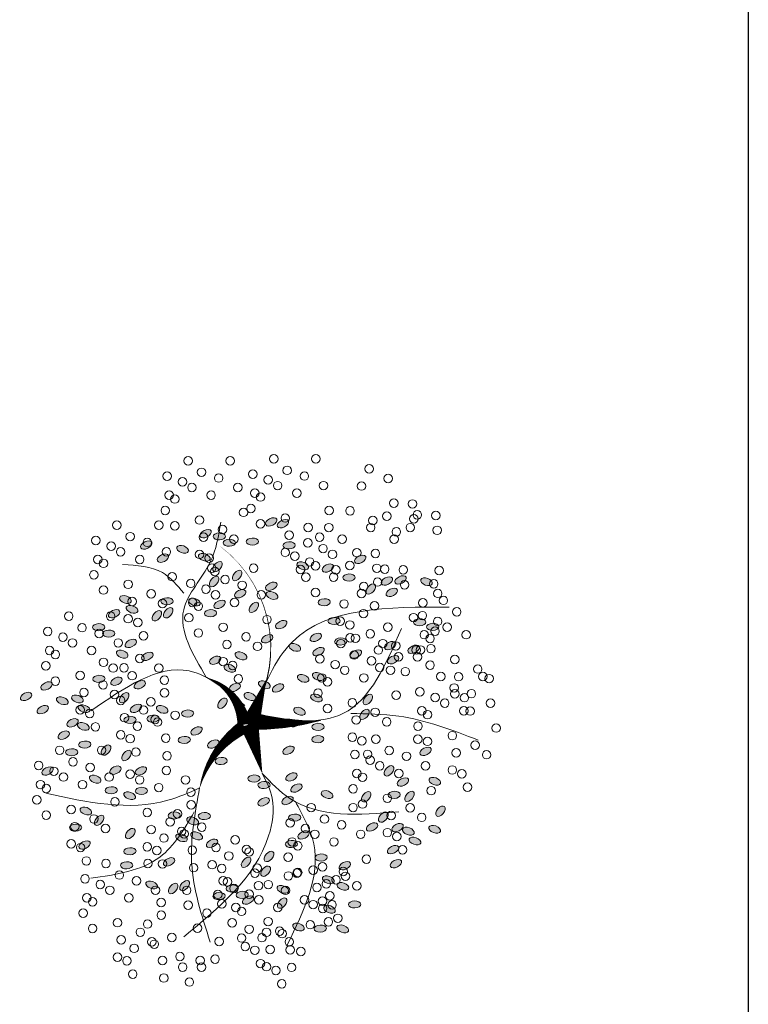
# Model space of a CAD drawing. Header units: millimetres. Extents: x 2197 to 2788, y 425 to 589.
# Tile 46 of 50: x 2724.41 to 2731.48, y 452.06 to 461.61. Entities that reach past the tile are written whole.
import ezdxf

# ---------------------------------------------------------------- set-up
doc = ezdxf.new("R2010")
doc.units = ezdxf.units.MM
doc.layers.add('01 - Vegetación', color=3, linetype='Continuous', lineweight=0)
doc.layers.add('Cotas', color=3, linetype='Continuous')

# ---------------------------------------------------------------- blocks, each defined once
blk = doc.blocks.new('17')
at = {"layer": '01 - Vegetación'}
for points in [[(4495.835, 1680.229, 1.325, 0.0221, 0.199177), (4489.966, 1684.482, 0.0221, 0.0221, 1.224983)], [(4496.025, 1680.229, 1.325, 0.0221, 0.286986), (4500.474, 1683.82, 0.0221, 0.0221, -1.494927)], [(4497.073, 1679.433, 0.133, 0.0221, 0.381476), (4512.91, 1682.466, 0.0221, 0.0221, -1.841687)], [(4496.025, 1679.756, 1.767, 0.0221, 0), (4491.386, 1678.528, 0.0221, 0.0221, 0)], [(4496.025, 1679.662, 1.767, 0.0221, 0), (4500.285, 1678.15, 0.0221, 0.0221, 0)], [(4496.403, 1679.851, 1.767, 0.0221, 0.074947), (4496.403, 1672.952, 0.0221, 0.0221, 0.762797)]]:
    blk.add_lwpolyline(points, format="xyseb", dxfattribs=at)
for points in [[(4490.005, 1684.474), (4488.83, 1687.506), (4489.5, 1699.091)], [(4487.733, 1684.978), (4483.441, 1688.254), (4481.422, 1694.807)], [(4497.831, 1680.189), (4501.112, 1685.482), (4497.326, 1694.807)], [(4508.502, 1685.983), (4510.453, 1688.002), (4511.21, 1691.783)], [(4491.386, 1678.528), (4489.019, 1677.583), (4485.461, 1677.921), (4475.868, 1685.986)], [(4500.474, 1683.82), (4506.919, 1685.986), (4511.463, 1683.466), (4515.249, 1682.458)], [(4490.005, 1684.474), (4482.936, 1685.23), (4475.363, 1683.466)], [(4497.073, 1679.433), (4503.889, 1675.653), (4507.171, 1660.783)], [(4491.386, 1678.528), (4488.995, 1675.905), (4487.733, 1665.572)], [(4496.568, 1678.425), (4497.073, 1670.864), (4505.152, 1665.32)], [(4488.743, 1675.401), (4484.704, 1673.637), (4475.111, 1676.157)], [(4497.073, 1670.108), (4496.821, 1665.572), (4494.549, 1658.011)]]:
    blk.add_spline(points, degree=3, dxfattribs=at)
blk = doc.blocks.new('16')
at = {"layer": '01 - Vegetación'}
h = blk.add_hatch(color=40, dxfattribs=at)
h.set_gradient(color1=(255, 191, 0), color2=(223, 255, 127), rotation=180, centered=1, tint=1, name='INVSPHERICAL')
edge = h.paths.add_edge_path()
edge.add_ellipse((4538.847, 1678.642), major_axis=(-0.0033, 0.0777), ratio=0.578492, start_angle=0, end_angle=360, ccw=False)
edge = h.paths.add_edge_path()
edge.add_ellipse((4538.961, 1678.487), major_axis=(-0.0349, 0.0695), ratio=0.578492, start_angle=0, end_angle=360, ccw=False)
edge = h.paths.add_edge_path()
edge.add_ellipse((4538.69, 1678.926), major_axis=(-0.0594, 0.0503), ratio=0.578492, start_angle=0, end_angle=360, ccw=False)
edge = h.paths.add_edge_path()
edge.add_ellipse((4538.676, 1678.266), major_axis=(-0.0033, 0.0777), ratio=0.578492, start_angle=0, end_angle=360, ccw=False)
edge = h.paths.add_edge_path()
edge.add_ellipse((4541.23, 1679.281), major_axis=(0.0274, 0.0728), ratio=0.578492, start_angle=0, end_angle=360, ccw=False)
edge = h.paths.add_edge_path()
edge.add_ellipse((4540.829, 1679.36), major_axis=(-0.0349, 0.0695), ratio=0.578492, start_angle=0, end_angle=360, ccw=False)
edge = h.paths.add_edge_path()
edge.add_ellipse((4541.174, 1679.607), major_axis=(-0.0349, 0.0695), ratio=0.578492, start_angle=0, end_angle=360, ccw=False)
edge = h.paths.add_edge_path()
edge.add_ellipse((4541.072, 1679.421), major_axis=(0.0274, 0.0728), ratio=0.578492, start_angle=0, end_angle=360, ccw=False)
edge = h.paths.add_edge_path()
edge.add_ellipse((4540.113, 1679.632), major_axis=(-0.0349, 0.0695), ratio=0.578492, start_angle=0, end_angle=360, ccw=False)
edge = h.paths.add_edge_path()
edge.add_ellipse((4540.279, 1679.843), major_axis=(-0.0349, 0.0695), ratio=0.578492, start_angle=0, end_angle=360, ccw=False)
edge = h.paths.add_edge_path()
edge.add_ellipse((4540.165, 1679.999), major_axis=(-0.0033, 0.0777), ratio=0.578492, start_angle=0, end_angle=360, ccw=False)
edge = h.paths.add_edge_path()
edge.add_ellipse((4540.499, 1679.956), major_axis=(-0.0033, 0.0777), ratio=0.578492, start_angle=0, end_angle=360, ccw=False)
edge = h.paths.add_edge_path()
edge.add_ellipse((4540.629, 1679.513), major_axis=(-0.0594, 0.0503), ratio=0.578492, start_angle=0, end_angle=360, ccw=False)
edge = h.paths.add_edge_path()
edge.add_ellipse((4540.551, 1680.278), major_axis=(0.0274, 0.0728), ratio=0.578492, start_angle=0, end_angle=360, ccw=False)
edge = h.paths.add_edge_path()
edge.add_ellipse((4539.201, 1679.744), major_axis=(-0.0033, 0.0777), ratio=0.578492, start_angle=0, end_angle=360, ccw=False)
edge = h.paths.add_edge_path()
edge.add_ellipse((4539.14, 1679.893), major_axis=(0.0274, 0.0728), ratio=0.578492, start_angle=0, end_angle=360, ccw=False)
edge = h.paths.add_edge_path()
edge.add_ellipse((4539.208, 1680.126), major_axis=(-0.0033, 0.0777), ratio=0.578492, start_angle=0, end_angle=360, ccw=False)
edge = h.paths.add_edge_path()
edge.add_ellipse((4538.979, 1680.681), major_axis=(-0.0594, 0.0503), ratio=0.578492, start_angle=0, end_angle=360, ccw=False)
edge = h.paths.add_edge_path()
edge.add_ellipse((4538.577, 1680.728), major_axis=(-0.0033, 0.0777), ratio=0.578492, start_angle=0, end_angle=360, ccw=False)
edge = h.paths.add_edge_path()
edge.add_ellipse((4538.926, 1680.033), major_axis=(0.0274, 0.0728), ratio=0.578492, start_angle=0, end_angle=360, ccw=False)
edge = h.paths.add_edge_path()
edge.add_ellipse((4538.95, 1679.842), major_axis=(0.0274, 0.0728), ratio=0.578492, start_angle=0, end_angle=360, ccw=False)
edge = h.paths.add_edge_path()
edge.add_ellipse((4538.621, 1680.191), major_axis=(-0.0349, 0.0695), ratio=0.578492, start_angle=0, end_angle=360, ccw=False)
edge = h.paths.add_edge_path()
edge.add_ellipse((4538.328, 1680.411), major_axis=(0.0274, 0.0728), ratio=0.578492, start_angle=0, end_angle=360, ccw=False)
edge = h.paths.add_edge_path()
edge.add_ellipse((4538.283, 1680.138), major_axis=(-0.0594, 0.0503), ratio=0.578492, start_angle=0, end_angle=360, ccw=False)
edge = h.paths.add_edge_path()
edge.add_ellipse((4538.32, 1679.993), major_axis=(-0.0594, 0.0503), ratio=0.578492, start_angle=0, end_angle=360, ccw=False)
edge = h.paths.add_edge_path()
edge.add_ellipse((4538.755, 1680.687), major_axis=(-0.0033, 0.0777), ratio=0.578492, start_angle=0, end_angle=360, ccw=False)
edge = h.paths.add_edge_path()
edge.add_ellipse((4538.834, 1681.261), major_axis=(-0.0349, 0.0695), ratio=0.578492, start_angle=0, end_angle=360, ccw=False)
edge = h.paths.add_edge_path()
edge.add_ellipse((4539.054, 1681.374), major_axis=(-0.0033, 0.0777), ratio=0.578492, start_angle=0, end_angle=360, ccw=False)
edge = h.paths.add_edge_path()
edge.add_ellipse((4539.147, 1681.076), major_axis=(-0.0594, 0.0503), ratio=0.578492, start_angle=0, end_angle=360, ccw=False)
edge = h.paths.add_edge_path()
edge.add_ellipse((4539.52, 1680.541), major_axis=(-0.0033, 0.0777), ratio=0.578492, start_angle=0, end_angle=360, ccw=False)
edge = h.paths.add_edge_path()
edge.add_ellipse((4539.459, 1680.689), major_axis=(0.0274, 0.0728), ratio=0.578492, start_angle=0, end_angle=360, ccw=False)
edge = h.paths.add_edge_path()
edge.add_ellipse((4539.527, 1680.923), major_axis=(-0.0033, 0.0777), ratio=0.578492, start_angle=0, end_angle=360, ccw=False)
edge = h.paths.add_edge_path()
edge.add_ellipse((4539.265, 1681.244), major_axis=(0.0274, 0.0728), ratio=0.578492, start_angle=0, end_angle=360, ccw=False)
edge = h.paths.add_edge_path()
edge.add_ellipse((4539.188, 1677.478), major_axis=(-0.0594, 0.0503), ratio=0.578492, start_angle=0, end_angle=360, ccw=False)
edge = h.paths.add_edge_path()
edge.add_ellipse((4539.473, 1678.19), major_axis=(0.0274, 0.0728), ratio=0.578492, start_angle=0, end_angle=360, ccw=False)
edge = h.paths.add_edge_path()
edge.add_ellipse((4540.696, 1678.325), major_axis=(0.0274, 0.0728), ratio=0.578492, start_angle=0, end_angle=360, ccw=False)
edge = h.paths.add_edge_path()
edge.add_ellipse((4540.33, 1678.305), major_axis=(-0.0033, 0.0777), ratio=0.578492, start_angle=0, end_angle=360, ccw=False)
edge = h.paths.add_edge_path()
edge.add_ellipse((4540.174, 1678.307), major_axis=(-0.0033, 0.0777), ratio=0.578492, start_angle=0, end_angle=360, ccw=False)
edge = h.paths.add_edge_path()
edge.add_ellipse((4540.488, 1677.717), major_axis=(-0.0594, 0.0503), ratio=0.578492, start_angle=0, end_angle=360, ccw=False)
edge = h.paths.add_edge_path()
edge.add_ellipse((4540.676, 1677.675), major_axis=(-0.0594, 0.0503), ratio=0.578492, start_angle=0, end_angle=360, ccw=False)
edge = h.paths.add_edge_path()
edge.add_ellipse((4539.469, 1677.341), major_axis=(-0.0033, 0.0777), ratio=0.578492, start_angle=0, end_angle=360, ccw=False)
edge = h.paths.add_edge_path()
edge.add_ellipse((4539.773, 1677.406), major_axis=(-0.0594, 0.0503), ratio=0.578492, start_angle=0, end_angle=360, ccw=False)
edge = h.paths.add_edge_path()
edge.add_ellipse((4539.631, 1677.23), major_axis=(-0.0349, 0.0695), ratio=0.578492, start_angle=0, end_angle=360, ccw=False)
edge = h.paths.add_edge_path()
edge.add_ellipse((4539.445, 1677.695), major_axis=(-0.0594, 0.0503), ratio=0.578492, start_angle=0, end_angle=360, ccw=False)
edge = h.paths.add_edge_path()
edge.add_ellipse((4542.676, 1679.136), major_axis=(-0.0033, 0.0777), ratio=0.578492, start_angle=0, end_angle=360, ccw=False)
edge = h.paths.add_edge_path()
edge.add_ellipse((4542.661, 1679.428), major_axis=(-0.0033, 0.0777), ratio=0.578492, start_angle=0, end_angle=360, ccw=False)
edge = h.paths.add_edge_path()
edge.add_ellipse((4542.742, 1679.554), major_axis=(-0.0033, 0.0777), ratio=0.578492, start_angle=0, end_angle=360, ccw=False)
edge = h.paths.add_edge_path()
edge.add_ellipse((4542.776, 1679.728), major_axis=(-0.0349, 0.0695), ratio=0.578492, start_angle=0, end_angle=360, ccw=False)
edge = h.paths.add_edge_path()
edge.add_ellipse((4542.477, 1679.745), major_axis=(0.0274, 0.0728), ratio=0.578492, start_angle=0, end_angle=360, ccw=False)
edge = h.paths.add_edge_path()
edge.add_ellipse((4542.578, 1680.02), major_axis=(0.0274, 0.0728), ratio=0.578492, start_angle=0, end_angle=360, ccw=False)
edge = h.paths.add_edge_path()
edge.add_ellipse((4542.466, 1680.268), major_axis=(-0.0349, 0.0695), ratio=0.578492, start_angle=0, end_angle=360, ccw=False)
edge = h.paths.add_edge_path()
edge.add_ellipse((4542.632, 1680.479), major_axis=(-0.0349, 0.0695), ratio=0.578492, start_angle=0, end_angle=360, ccw=False)
edge = h.paths.add_edge_path()
edge.add_ellipse((4542.359, 1679.577), major_axis=(-0.0594, 0.0503), ratio=0.578492, start_angle=0, end_angle=360, ccw=False)
edge = h.paths.add_edge_path()
edge.add_ellipse((4542.171, 1679.619), major_axis=(-0.0594, 0.0503), ratio=0.578492, start_angle=0, end_angle=360, ccw=False)
edge = h.paths.add_edge_path()
edge.add_ellipse((4542.246, 1679.328), major_axis=(-0.0594, 0.0503), ratio=0.578492, start_angle=0, end_angle=360, ccw=False)
edge = h.paths.add_edge_path()
edge.add_ellipse((4542.369, 1678.498), major_axis=(0.0274, 0.0728), ratio=0.578492, start_angle=0, end_angle=360, ccw=False)
edge = h.paths.add_edge_path()
edge.add_ellipse((4542.902, 1678.749), major_axis=(-0.0349, 0.0695), ratio=0.578492, start_angle=0, end_angle=360, ccw=False)
edge = h.paths.add_edge_path()
edge.add_ellipse((4542.925, 1678.897), major_axis=(-0.0349, 0.0695), ratio=0.578492, start_angle=0, end_angle=360, ccw=False)
edge = h.paths.add_edge_path()
edge.add_ellipse((4542.628, 1678.671), major_axis=(-0.0033, 0.0777), ratio=0.578492, start_angle=0, end_angle=360, ccw=False)
edge = h.paths.add_edge_path()
edge.add_ellipse((4542.11, 1678.896), major_axis=(-0.0349, 0.0695), ratio=0.578492, start_angle=0, end_angle=360, ccw=False)
edge = h.paths.add_edge_path()
edge.add_ellipse((4542.34, 1678.18), major_axis=(-0.0349, 0.0695), ratio=0.578492, start_angle=0, end_angle=360, ccw=False)
edge = h.paths.add_edge_path()
edge.add_ellipse((4538.137, 1679.191), major_axis=(-0.0349, 0.0695), ratio=0.578492, start_angle=0, end_angle=360, ccw=False)
edge = h.paths.add_edge_path()
edge.add_ellipse((4538.099, 1678.758), major_axis=(-0.0594, 0.0503), ratio=0.578492, start_angle=0, end_angle=360, ccw=False)
edge = h.paths.add_edge_path()
edge.add_ellipse((4537.796, 1678.552), major_axis=(0.0274, 0.0728), ratio=0.578492, start_angle=0, end_angle=360, ccw=False)
edge = h.paths.add_edge_path()
edge.add_ellipse((4537.776, 1678.277), major_axis=(-0.0033, 0.0777), ratio=0.578492, start_angle=0, end_angle=360, ccw=False)
edge = h.paths.add_edge_path()
edge.add_ellipse((4539.181, 1678.6), major_axis=(-0.0033, 0.0777), ratio=0.578492, start_angle=0, end_angle=360, ccw=False)
edge = h.paths.add_edge_path()
edge.add_ellipse((4538.502, 1678.968), major_axis=(-0.0594, 0.0503), ratio=0.578492, start_angle=0, end_angle=360, ccw=False)
edge = h.paths.add_edge_path()
edge.add_ellipse((4538.615, 1679.216), major_axis=(-0.0594, 0.0503), ratio=0.578492, start_angle=0, end_angle=360, ccw=False)
edge = h.paths.add_edge_path()
edge.add_ellipse((4538.188, 1679.557), major_axis=(-0.0033, 0.0777), ratio=0.578492, start_angle=0, end_angle=360, ccw=False)
edge = h.paths.add_edge_path()
edge.add_ellipse((4538.203, 1679.265), major_axis=(-0.0033, 0.0777), ratio=0.578492, start_angle=0, end_angle=360, ccw=False)
edge = h.paths.add_edge_path()
edge.add_ellipse((4538.285, 1679.391), major_axis=(-0.0033, 0.0777), ratio=0.578492, start_angle=0, end_angle=360, ccw=False)
edge = h.paths.add_edge_path()
edge.add_ellipse((4538.856, 1679.647), major_axis=(-0.0349, 0.0695), ratio=0.578492, start_angle=0, end_angle=360, ccw=False)
edge = h.paths.add_edge_path()
edge.add_ellipse((4538.272, 1678.751), major_axis=(0.0274, 0.0728), ratio=0.578492, start_angle=0, end_angle=360, ccw=False)
edge = h.paths.add_edge_path()
edge.add_ellipse((4540.863, 1678.985), major_axis=(0.0274, 0.0728), ratio=0.578492, start_angle=0, end_angle=360, ccw=False)
edge = h.paths.add_edge_path()
edge.add_ellipse((4540.823, 1678.811), major_axis=(-0.0349, 0.0695), ratio=0.578492, start_angle=0, end_angle=360, ccw=False)
edge = h.paths.add_edge_path()
edge.add_ellipse((4541.446, 1678.949), major_axis=(-0.0349, 0.0695), ratio=0.578492, start_angle=0, end_angle=360, ccw=False)
edge = h.paths.add_edge_path()
edge.add_ellipse((4540.434, 1680.393), major_axis=(-0.0033, 0.0777), ratio=0.578492, start_angle=0, end_angle=360, ccw=False)
edge = h.paths.add_edge_path()
edge.add_ellipse((4540.419, 1680.685), major_axis=(-0.0033, 0.0777), ratio=0.578492, start_angle=0, end_angle=360, ccw=False)
edge = h.paths.add_edge_path()
edge.add_ellipse((4539.773, 1680.547), major_axis=(-0.0349, 0.0695), ratio=0.578492, start_angle=0, end_angle=360, ccw=False)
edge = h.paths.add_edge_path()
edge.add_ellipse((4539.782, 1680.87), major_axis=(-0.0349, 0.0695), ratio=0.578492, start_angle=0, end_angle=360, ccw=False)
edge = h.paths.add_edge_path()
edge.add_ellipse((4539.668, 1681.126), major_axis=(0.0274, 0.0728), ratio=0.578492, start_angle=0, end_angle=360, ccw=False)
edge = h.paths.add_edge_path()
edge.add_ellipse((4540.336, 1681.276), major_axis=(0.0274, 0.0728), ratio=0.578492, start_angle=0, end_angle=360, ccw=False)
edge = h.paths.add_edge_path()
edge.add_ellipse((4540.381, 1681.413), major_axis=(-0.0349, 0.0695), ratio=0.578492, start_angle=0, end_angle=360, ccw=False)
edge = h.paths.add_edge_path()
edge.add_ellipse((4540.225, 1681.525), major_axis=(-0.0349, 0.0695), ratio=0.578492, start_angle=0, end_angle=360, ccw=False)
edge = h.paths.add_edge_path()
edge.add_ellipse((4540.009, 1681.424), major_axis=(-0.0033, 0.0777), ratio=0.578492, start_angle=0, end_angle=360, ccw=False)
edge = h.paths.add_edge_path()
edge.add_ellipse((4540.106, 1681.258), major_axis=(-0.0033, 0.0777), ratio=0.578492, start_angle=0, end_angle=360, ccw=False)
edge = h.paths.add_edge_path()
edge.add_ellipse((4540.036, 1680.989), major_axis=(-0.0594, 0.0503), ratio=0.578492, start_angle=0, end_angle=360, ccw=False)
edge = h.paths.add_edge_path()
edge.add_ellipse((4539.967, 1680.73), major_axis=(-0.0594, 0.0503), ratio=0.578492, start_angle=0, end_angle=360, ccw=False)
edge = h.paths.add_edge_path()
edge.add_ellipse((4541.92, 1680.217), major_axis=(-0.0033, 0.0777), ratio=0.578492, start_angle=0, end_angle=360, ccw=False)
edge = h.paths.add_edge_path()
edge.add_ellipse((4541.222, 1680.466), major_axis=(-0.0349, 0.0695), ratio=0.578492, start_angle=0, end_angle=360, ccw=False)
edge = h.paths.add_edge_path()
edge.add_ellipse((4541.387, 1680.676), major_axis=(-0.0349, 0.0695), ratio=0.578492, start_angle=0, end_angle=360, ccw=False)
edge = h.paths.add_edge_path()
edge.add_ellipse((4541.251, 1680.784), major_axis=(0.0274, 0.0728), ratio=0.578492, start_angle=0, end_angle=360, ccw=False)
edge = h.paths.add_edge_path()
edge.add_ellipse((4541.818, 1680.659), major_axis=(0.0274, 0.0728), ratio=0.578492, start_angle=0, end_angle=360, ccw=False)
edge = h.paths.add_edge_path()
edge.add_ellipse((4541.942, 1680.743), major_axis=(0.0274, 0.0728), ratio=0.578492, start_angle=0, end_angle=360, ccw=False)
edge = h.paths.add_edge_path()
edge.add_ellipse((4541.762, 1680.886), major_axis=(-0.0349, 0.0695), ratio=0.578492, start_angle=0, end_angle=360, ccw=False)
edge = h.paths.add_edge_path()
edge.add_ellipse((4541.592, 1681.082), major_axis=(-0.0033, 0.0777), ratio=0.578492, start_angle=0, end_angle=360, ccw=False)
edge = h.paths.add_edge_path()
edge.add_ellipse((4541.511, 1680.956), major_axis=(-0.0033, 0.0777), ratio=0.578492, start_angle=0, end_angle=360, ccw=False)
edge = h.paths.add_edge_path()
edge.add_ellipse((4541.775, 1680.201), major_axis=(-0.0594, 0.0503), ratio=0.578492, start_angle=0, end_angle=360, ccw=False)
edge = h.paths.add_edge_path()
edge.add_ellipse((4541.737, 1680.346), major_axis=(-0.0594, 0.0503), ratio=0.578492, start_angle=0, end_angle=360, ccw=False)
edge = h.paths.add_edge_path()
edge.add_ellipse((4541.843, 1679.118), major_axis=(-0.0594, 0.0503), ratio=0.578492, start_angle=0, end_angle=360, ccw=False)
edge = h.paths.add_edge_path()
edge.add_ellipse((4541.881, 1679.551), major_axis=(-0.0349, 0.0695), ratio=0.578492, start_angle=0, end_angle=360, ccw=False)
edge = h.paths.add_edge_path()
edge.add_ellipse((4542.015, 1679.29), major_axis=(-0.0349, 0.0695), ratio=0.578492, start_angle=0, end_angle=360, ccw=False)
edge = h.paths.add_edge_path()
edge.add_ellipse((4541.91, 1679.869), major_axis=(0.0274, 0.0728), ratio=0.578492, start_angle=0, end_angle=360, ccw=False)
edge = h.paths.add_edge_path()
edge.add_ellipse((4541.769, 1679.666), major_axis=(-0.0033, 0.0777), ratio=0.578492, start_angle=0, end_angle=360, ccw=False)
edge = h.paths.add_edge_path()
edge.add_ellipse((4539.676, 1679.115), major_axis=(-0.0033, 0.0777), ratio=0.578492, start_angle=0, end_angle=360, ccw=False)
edge = h.paths.add_edge_path()
edge.add_ellipse((4539.594, 1678.989), major_axis=(-0.0033, 0.0777), ratio=0.578492, start_angle=0, end_angle=360, ccw=False)
edge = h.paths.add_edge_path()
edge.add_ellipse((4539.898, 1679.531), major_axis=(-0.0033, 0.0777), ratio=0.578492, start_angle=0, end_angle=360, ccw=False)
edge = h.paths.add_edge_path()
edge.add_ellipse((4539.697, 1678.641), major_axis=(-0.0349, 0.0695), ratio=0.578492, start_angle=0, end_angle=360, ccw=False)
edge = h.paths.add_edge_path()
edge.add_ellipse((4539.398, 1678.691), major_axis=(-0.0349, 0.0695), ratio=0.578492, start_angle=0, end_angle=360, ccw=False)
edge = h.paths.add_edge_path()
edge.add_ellipse((4539.555, 1678.579), major_axis=(-0.0349, 0.0695), ratio=0.578492, start_angle=0, end_angle=360, ccw=False)
edge = h.paths.add_edge_path()
edge.add_ellipse((4540.714, 1679.167), major_axis=(0.0274, 0.0728), ratio=0.578492, start_angle=0, end_angle=360, ccw=False)
edge = h.paths.add_edge_path()
edge.add_ellipse((4540.549, 1681.79), major_axis=(-0.0349, 0.0695), ratio=0.578492, start_angle=0, end_angle=360, ccw=False)
edge = h.paths.add_edge_path()
edge.add_ellipse((4540.715, 1682.001), major_axis=(-0.0349, 0.0695), ratio=0.578492, start_angle=0, end_angle=360, ccw=False)
edge = h.paths.add_edge_path()
edge.add_ellipse((4540.848, 1681.741), major_axis=(-0.0349, 0.0695), ratio=0.578492, start_angle=0, end_angle=360, ccw=False)
edge = h.paths.add_edge_path()
edge.add_ellipse((4540.661, 1681.542), major_axis=(0.0274, 0.0728), ratio=0.578492, start_angle=0, end_angle=360, ccw=False)
edge = h.paths.add_edge_path()
edge.add_ellipse((4540.684, 1681.351), major_axis=(0.0274, 0.0728), ratio=0.578492, start_angle=0, end_angle=360, ccw=False)
edge = h.paths.add_edge_path()
edge.add_ellipse((4540.56, 1681.267), major_axis=(0.0274, 0.0728), ratio=0.578492, start_angle=0, end_angle=360, ccw=False)
edge = h.paths.add_edge_path()
edge.add_ellipse((4540.528, 1678.539), major_axis=(0.0274, 0.0728), ratio=0.578492, start_angle=0, end_angle=360, ccw=False)
edge = h.paths.add_edge_path()
edge.add_ellipse((4540.38, 1678.647), major_axis=(0.0274, 0.0728), ratio=0.578492, start_angle=0, end_angle=360, ccw=False)
edge = h.paths.add_edge_path()
edge.add_ellipse((4540.034, 1678.678), major_axis=(-0.0349, 0.0695), ratio=0.578492, start_angle=0, end_angle=360, ccw=False)
edge = h.paths.add_edge_path()
edge.add_ellipse((4540.944, 1678.493), major_axis=(0.0274, 0.0728), ratio=0.578492, start_angle=0, end_angle=360, ccw=False)
edge = h.paths.add_edge_path()
edge.add_ellipse((4541.625, 1678.77), major_axis=(-0.0349, 0.0695), ratio=0.578492, start_angle=0, end_angle=360, ccw=False)
edge = h.paths.add_edge_path()
edge.add_ellipse((4541.994, 1678.887), major_axis=(0.0274, 0.0728), ratio=0.578492, start_angle=0, end_angle=360, ccw=False)
edge = h.paths.add_edge_path()
edge.add_ellipse((4541.336, 1678.598), major_axis=(0.0274, 0.0728), ratio=0.578492, start_angle=0, end_angle=360, ccw=False)
edge = h.paths.add_edge_path()
edge.add_ellipse((4539.381, 1678.993), major_axis=(-0.0349, 0.0695), ratio=0.578492, start_angle=0, end_angle=360, ccw=False)
edge = h.paths.add_edge_path()
edge.add_ellipse((4540.938, 1681.079), major_axis=(-0.0033, 0.0777), ratio=0.578492, start_angle=0, end_angle=360, ccw=False)
edge = h.paths.add_edge_path()
edge.add_ellipse((4540.699, 1680.759), major_axis=(-0.0594, 0.0503), ratio=0.578492, start_angle=0, end_angle=360, ccw=False)
edge = h.paths.add_edge_path()
edge.add_ellipse((4540.908, 1680.857), major_axis=(-0.0349, 0.0695), ratio=0.578492, start_angle=0, end_angle=360, ccw=False)
edge = h.paths.add_edge_path()
edge.add_ellipse((4540.863, 1680.561), major_axis=(-0.0349, 0.0695), ratio=0.578492, start_angle=0, end_angle=360, ccw=False)
edge = h.paths.add_edge_path()
edge.add_ellipse((4540.564, 1680.61), major_axis=(-0.0349, 0.0695), ratio=0.578492, start_angle=0, end_angle=360, ccw=False)
edge = h.paths.add_edge_path()
edge.add_ellipse((4539.771, 1681.729), major_axis=(-0.0349, 0.0695), ratio=0.578492, start_angle=0, end_angle=360, ccw=False)
edge = h.paths.add_edge_path()
edge.add_ellipse((4540.968, 1678.302), major_axis=(0.0274, 0.0728), ratio=0.578492, start_angle=0, end_angle=360, ccw=False)
edge = h.paths.add_edge_path()
edge.add_ellipse((4541.908, 1678.227), major_axis=(-0.0033, 0.0777), ratio=0.578492, start_angle=0, end_angle=360, ccw=False)
edge = h.paths.add_edge_path()
edge.add_ellipse((4541.283, 1678.297), major_axis=(-0.0349, 0.0695), ratio=0.578492, start_angle=0, end_angle=360, ccw=False)
edge = h.paths.add_edge_path()
edge.add_ellipse((4541.463, 1678.333), major_axis=(-0.0349, 0.0695), ratio=0.578492, start_angle=0, end_angle=360, ccw=False)
edge = h.paths.add_edge_path()
edge.add_ellipse((4538.021, 1678.159), major_axis=(0.0274, 0.0728), ratio=0.578492, start_angle=0, end_angle=360, ccw=False)
edge = h.paths.add_edge_path()
edge.add_ellipse((4537.772, 1677.992), major_axis=(0.0274, 0.0728), ratio=0.578492, start_angle=0, end_angle=360, ccw=False)
edge = h.paths.add_edge_path()
edge.add_ellipse((4538.082, 1677.841), major_axis=(-0.0033, 0.0777), ratio=0.578492, start_angle=0, end_angle=360, ccw=False)
edge = h.paths.add_edge_path()
edge.add_ellipse((4538.572, 1677.966), major_axis=(-0.0349, 0.0695), ratio=0.578492, start_angle=0, end_angle=360, ccw=False)
edge = h.paths.add_edge_path()
edge.add_ellipse((4538.311, 1677.99), major_axis=(0.0274, 0.0728), ratio=0.578492, start_angle=0, end_angle=360, ccw=False)
edge = h.paths.add_edge_path()
edge.add_ellipse((4538.394, 1678.174), major_axis=(0.0274, 0.0728), ratio=0.578492, start_angle=0, end_angle=360, ccw=False)
edge = h.paths.add_edge_path()
edge.add_ellipse((4538.776, 1677.355), major_axis=(-0.0349, 0.0695), ratio=0.578492, start_angle=0, end_angle=360, ccw=False)
edge = h.paths.add_edge_path()
edge.add_ellipse((4538.597, 1677.319), major_axis=(-0.0349, 0.0695), ratio=0.578492, start_angle=0, end_angle=360, ccw=False)
edge = h.paths.add_edge_path()
edge.add_ellipse((4539.063, 1677.621), major_axis=(-0.0349, 0.0695), ratio=0.578492, start_angle=0, end_angle=360, ccw=False)
edge = h.paths.add_edge_path()
edge.add_ellipse((4539.033, 1676.828), major_axis=(0.0274, 0.0728), ratio=0.578492, start_angle=0, end_angle=360, ccw=False)
edge = h.paths.add_edge_path()
edge.add_ellipse((4539.009, 1677.162), major_axis=(0.0274, 0.0728), ratio=0.578492, start_angle=0, end_angle=360, ccw=False)
edge = h.paths.add_edge_path()
edge.add_ellipse((4538.885, 1677.078), major_axis=(0.0274, 0.0728), ratio=0.578492, start_angle=0, end_angle=360, ccw=False)
edge = h.paths.add_edge_path()
edge.add_ellipse((4539.054, 1677.298), major_axis=(-0.0349, 0.0695), ratio=0.578492, start_angle=0, end_angle=360, ccw=False)
edge = h.paths.add_edge_path()
edge.add_ellipse((4542.221, 1677.913), major_axis=(-0.0033, 0.0777), ratio=0.578492, start_angle=0, end_angle=360, ccw=False)
edge = h.paths.add_edge_path()
edge.add_ellipse((4542.451, 1677.771), major_axis=(-0.0349, 0.0695), ratio=0.578492, start_angle=0, end_angle=360, ccw=False)
edge = h.paths.add_edge_path()
edge.add_ellipse((4541.18, 1677.355), major_axis=(-0.0349, 0.0695), ratio=0.578492, start_angle=0, end_angle=360, ccw=False)
edge = h.paths.add_edge_path()
edge.add_ellipse((4541.671, 1678.102), major_axis=(-0.0033, 0.0777), ratio=0.578492, start_angle=0, end_angle=360, ccw=False)
edge = h.paths.add_edge_path()
edge.add_ellipse((4541.411, 1678.017), major_axis=(-0.0033, 0.0777), ratio=0.578492, start_angle=0, end_angle=360, ccw=False)
edge = h.paths.add_edge_path()
edge.add_ellipse((4542.075, 1677.637), major_axis=(-0.0594, 0.0503), ratio=0.578492, start_angle=0, end_angle=360, ccw=False)
edge = h.paths.add_edge_path()
edge.add_ellipse((4541.252, 1677.826), major_axis=(-0.0349, 0.0695), ratio=0.578492, start_angle=0, end_angle=360, ccw=False)
edge = h.paths.add_edge_path()
edge.add_ellipse((4541.596, 1676.853), major_axis=(-0.0033, 0.0777), ratio=0.578492, start_angle=0, end_angle=360, ccw=False)
edge = h.paths.add_edge_path()
edge.add_ellipse((4541.655, 1677.018), major_axis=(-0.0033, 0.0777), ratio=0.578492, start_angle=0, end_angle=360, ccw=False)
edge = h.paths.add_edge_path()
edge.add_ellipse((4542.033, 1677.371), major_axis=(-0.0349, 0.0695), ratio=0.578492, start_angle=0, end_angle=360, ccw=False)
edge = h.paths.add_edge_path()
edge.add_ellipse((4542.19, 1677.259), major_axis=(-0.0349, 0.0695), ratio=0.578492, start_angle=0, end_angle=360, ccw=False)
edge = h.paths.add_edge_path()
edge.add_ellipse((4542.168, 1676.931), major_axis=(0.0274, 0.0728), ratio=0.578492, start_angle=0, end_angle=360, ccw=False)
edge = h.paths.add_edge_path()
edge.add_ellipse((4542.176, 1677.433), major_axis=(-0.0349, 0.0695), ratio=0.578492, start_angle=0, end_angle=360, ccw=False)
edge = h.paths.add_edge_path()
edge.add_ellipse((4541.313, 1677.094), major_axis=(-0.0349, 0.0695), ratio=0.578492, start_angle=0, end_angle=360, ccw=False)
edge = h.paths.add_edge_path()
edge.add_ellipse((4541.359, 1677.391), major_axis=(-0.0349, 0.0695), ratio=0.578492, start_angle=0, end_angle=360, ccw=False)
edge = h.paths.add_edge_path()
edge.add_ellipse((4540.019, 1676.943), major_axis=(-0.0349, 0.0695), ratio=0.578492, start_angle=0, end_angle=360, ccw=False)
edge = h.paths.add_edge_path()
edge.add_ellipse((4539.641, 1676.826), major_axis=(0.0274, 0.0728), ratio=0.578492, start_angle=0, end_angle=360, ccw=False)
edge = h.paths.add_edge_path()
edge.add_ellipse((4539.262, 1676.754), major_axis=(-0.0594, 0.0503), ratio=0.578492, start_angle=0, end_angle=360, ccw=False)
edge = h.paths.add_edge_path()
edge.add_ellipse((4539.45, 1677.146), major_axis=(-0.0594, 0.0503), ratio=0.578492, start_angle=0, end_angle=360, ccw=False)
at = {"layer": '01 - Vegetación', "extrusion": (0, 0, -1)}
for centre, major_axis in [((4540.715, 1682.001), (-0.0349, 0.0695)), ((4540.549, 1681.79), (-0.0349, 0.0695)), ((4539.771, 1681.729), (-0.0349, 0.0695)), ((4540.848, 1681.741), (-0.0349, 0.0695)), ((4540.225, 1681.525), (-0.0349, 0.0695)), ((4540.009, 1681.424), (-0.0033, 0.0777)), ((4540.381, 1681.413), (-0.0349, 0.0695)), ((4538.834, 1681.261), (-0.0349, 0.0695)), ((4539.054, 1681.374), (-0.0033, 0.0777)), ((4540.106, 1681.258), (-0.0033, 0.0777)), ((4540.938, 1681.079), (-0.0033, 0.0777)), ((4541.592, 1681.082), (-0.0033, 0.0777)), ((4539.527, 1680.923), (-0.0033, 0.0777)), ((4541.511, 1680.956), (-0.0033, 0.0777)), ((4541.762, 1680.886), (-0.0349, 0.0695)), ((4539.782, 1680.87), (-0.0349, 0.0695)), ((4540.908, 1680.857), (-0.0349, 0.0695)), ((4538.577, 1680.728), (-0.0033, 0.0777)), ((4538.755, 1680.687), (-0.0033, 0.0777)), ((4540.419, 1680.685), (-0.0033, 0.0777)), ((4541.387, 1680.676), (-0.0349, 0.0695)), ((4539.52, 1680.541), (-0.0033, 0.0777)), ((4539.773, 1680.547), (-0.0349, 0.0695)), ((4540.564, 1680.61), (-0.0349, 0.0695)), ((4540.863, 1680.561), (-0.0349, 0.0695)), ((4540.434, 1680.393), (-0.0033, 0.0777)), ((4541.222, 1680.466), (-0.0349, 0.0695)), ((4542.632, 1680.479), (-0.0349, 0.0695)), ((4542.466, 1680.268), (-0.0349, 0.0695)), ((4538.621, 1680.191), (-0.0349, 0.0695)), ((4541.92, 1680.217), (-0.0033, 0.0777)), ((4539.208, 1680.126), (-0.0033, 0.0777)), ((4540.165, 1679.999), (-0.0033, 0.0777)), ((4540.499, 1679.956), (-0.0033, 0.0777)), ((4540.279, 1679.843), (-0.0349, 0.0695)), ((4538.856, 1679.647), (-0.0349, 0.0695)), ((4539.201, 1679.744), (-0.0033, 0.0777)), ((4541.769, 1679.666), (-0.0033, 0.0777)), ((4542.776, 1679.728), (-0.0349, 0.0695)), ((4538.188, 1679.557), (-0.0033, 0.0777)), ((4539.898, 1679.531), (-0.0033, 0.0777)), ((4540.113, 1679.632), (-0.0349, 0.0695)), ((4541.174, 1679.607), (-0.0349, 0.0695)), ((4541.881, 1679.551), (-0.0349, 0.0695)), ((4542.742, 1679.554), (-0.0033, 0.0777)), ((4538.285, 1679.391), (-0.0033, 0.0777)), ((4542.661, 1679.428), (-0.0033, 0.0777)), ((4538.203, 1679.265), (-0.0033, 0.0777)), ((4540.829, 1679.36), (-0.0349, 0.0695)), ((4542.015, 1679.29), (-0.0349, 0.0695)), ((4538.137, 1679.191), (-0.0349, 0.0695)), ((4542.676, 1679.136), (-0.0033, 0.0777)), ((4539.676, 1679.115), (-0.0033, 0.0777)), ((4539.381, 1678.993), (-0.0349, 0.0695)), ((4539.594, 1678.989), (-0.0033, 0.0777)), ((4541.446, 1678.949), (-0.0349, 0.0695)), ((4542.11, 1678.896), (-0.0349, 0.0695)), ((4542.925, 1678.897), (-0.0349, 0.0695)), ((4540.823, 1678.811), (-0.0349, 0.0695)), ((4541.625, 1678.77), (-0.0349, 0.0695)), ((4538.847, 1678.642), (-0.0033, 0.0777)), ((4539.398, 1678.691), (-0.0349, 0.0695)), ((4539.697, 1678.641), (-0.0349, 0.0695)), ((4540.034, 1678.678), (-0.0349, 0.0695)), ((4542.628, 1678.671), (-0.0033, 0.0777)), ((4542.902, 1678.749), (-0.0349, 0.0695)), ((4539.181, 1678.6), (-0.0033, 0.0777)), ((4539.555, 1678.579), (-0.0349, 0.0695)), ((4538.961, 1678.487), (-0.0349, 0.0695)), ((4537.776, 1678.277), (-0.0033, 0.0777)), ((4538.676, 1678.266), (-0.0033, 0.0777)), ((4540.174, 1678.307), (-0.0033, 0.0777)), ((4540.33, 1678.305), (-0.0033, 0.0777)), ((4541.283, 1678.297), (-0.0349, 0.0695)), ((4541.463, 1678.333), (-0.0349, 0.0695)), ((4541.908, 1678.227), (-0.0033, 0.0777)), ((4542.34, 1678.18), (-0.0349, 0.0695)), ((4541.411, 1678.017), (-0.0033, 0.0777)), ((4541.671, 1678.102), (-0.0033, 0.0777)), ((4538.572, 1677.966), (-0.0349, 0.0695)), ((4542.221, 1677.913), (-0.0033, 0.0777)), ((4538.082, 1677.841), (-0.0033, 0.0777)), ((4541.252, 1677.826), (-0.0349, 0.0695)), ((4542.451, 1677.771), (-0.0349, 0.0695)), ((4539.063, 1677.621), (-0.0349, 0.0695)), ((4541.359, 1677.391), (-0.0349, 0.0695)), ((4542.176, 1677.433), (-0.0349, 0.0695)), ((4538.597, 1677.319), (-0.0349, 0.0695)), ((4538.776, 1677.355), (-0.0349, 0.0695)), ((4539.054, 1677.298), (-0.0349, 0.0695)), ((4539.469, 1677.341), (-0.0033, 0.0777)), ((4541.18, 1677.355), (-0.0349, 0.0695)), ((4542.033, 1677.371), (-0.0349, 0.0695)), ((4539.631, 1677.23), (-0.0349, 0.0695)), ((4542.19, 1677.259), (-0.0349, 0.0695)), ((4541.313, 1677.094), (-0.0349, 0.0695)), ((4541.655, 1677.018), (-0.0033, 0.0777)), ((4540.019, 1676.943), (-0.0349, 0.0695)), ((4541.596, 1676.853), (-0.0033, 0.0777))]:
    blk.add_ellipse(centre, major_axis=major_axis, ratio=0.578492, start_param=3.141593, end_param=9.424778, dxfattribs=at)
for centre, major_axis in [((4540.661, 1681.542), (0.0274, 0.0728)), ((4540.336, 1681.276), (0.0274, 0.0728)), ((4540.56, 1681.267), (0.0274, 0.0728)), ((4540.684, 1681.351), (0.0274, 0.0728)), ((4539.265, 1681.244), (0.0274, 0.0728)), ((4539.147, 1681.076), (-0.0594, 0.0503)), ((4539.668, 1681.126), (0.0274, 0.0728)), ((4540.036, 1680.989), (-0.0594, 0.0503)), ((4541.251, 1680.784), (0.0274, 0.0728)), ((4538.979, 1680.681), (-0.0594, 0.0503)), ((4539.459, 1680.689), (0.0274, 0.0728)), ((4539.967, 1680.73), (-0.0594, 0.0503)), ((4540.699, 1680.759), (-0.0594, 0.0503)), ((4541.818, 1680.659), (0.0274, 0.0728)), ((4541.942, 1680.743), (0.0274, 0.0728)), ((4538.328, 1680.411), (0.0274, 0.0728)), ((4540.551, 1680.278), (0.0274, 0.0728)), ((4541.737, 1680.346), (-0.0594, 0.0503)), ((4541.775, 1680.201), (-0.0594, 0.0503)), ((4538.283, 1680.138), (-0.0594, 0.0503)), ((4538.926, 1680.033), (0.0274, 0.0728)), ((4542.578, 1680.02), (0.0274, 0.0728)), ((4538.32, 1679.993), (-0.0594, 0.0503)), ((4539.14, 1679.893), (0.0274, 0.0728)), ((4538.95, 1679.842), (0.0274, 0.0728)), ((4541.91, 1679.869), (0.0274, 0.0728)), ((4542.477, 1679.745), (0.0274, 0.0728)), ((4542.171, 1679.619), (-0.0594, 0.0503)), ((4542.359, 1679.577), (-0.0594, 0.0503)), ((4540.629, 1679.513), (-0.0594, 0.0503)), ((4541.072, 1679.421), (0.0274, 0.0728)), ((4541.23, 1679.281), (0.0274, 0.0728)), ((4542.246, 1679.328), (-0.0594, 0.0503)), ((4538.615, 1679.216), (-0.0594, 0.0503)), ((4540.714, 1679.167), (0.0274, 0.0728)), ((4541.843, 1679.118), (-0.0594, 0.0503)), ((4538.502, 1678.968), (-0.0594, 0.0503)), ((4538.69, 1678.926), (-0.0594, 0.0503)), ((4540.863, 1678.985), (0.0274, 0.0728)), ((4541.994, 1678.887), (0.0274, 0.0728)), ((4538.099, 1678.758), (-0.0594, 0.0503)), ((4538.272, 1678.751), (0.0274, 0.0728)), ((4540.38, 1678.647), (0.0274, 0.0728)), ((4537.796, 1678.552), (0.0274, 0.0728)), ((4540.528, 1678.539), (0.0274, 0.0728)), ((4541.336, 1678.598), (0.0274, 0.0728)), ((4540.944, 1678.493), (0.0274, 0.0728)), ((4542.369, 1678.498), (0.0274, 0.0728)), ((4540.696, 1678.325), (0.0274, 0.0728)), ((4540.968, 1678.302), (0.0274, 0.0728)), ((4538.021, 1678.159), (0.0274, 0.0728)), ((4538.394, 1678.174), (0.0274, 0.0728)), ((4539.473, 1678.19), (0.0274, 0.0728)), ((4537.772, 1677.992), (0.0274, 0.0728)), ((4538.311, 1677.99), (0.0274, 0.0728)), ((4539.445, 1677.695), (-0.0594, 0.0503)), ((4540.488, 1677.717), (-0.0594, 0.0503)), ((4540.676, 1677.675), (-0.0594, 0.0503)), ((4542.075, 1677.637), (-0.0594, 0.0503)), ((4539.188, 1677.478), (-0.0594, 0.0503)), ((4539.773, 1677.406), (-0.0594, 0.0503)), ((4539.009, 1677.162), (0.0274, 0.0728)), ((4538.885, 1677.078), (0.0274, 0.0728)), ((4539.45, 1677.146), (-0.0594, 0.0503)), ((4542.168, 1676.931), (0.0274, 0.0728)), ((4539.033, 1676.828), (0.0274, 0.0728)), ((4539.641, 1676.826), (0.0274, 0.0728)), ((4539.262, 1676.754), (-0.0594, 0.0503))]:
    blk.add_ellipse(centre, major_axis=major_axis, ratio=0.578492, dxfattribs=at)
blk = doc.blocks.new('18')
at = {"color": 60}
for centre in [(4488.868, 1699.938), (4490.317, 1699.576), (4492.129, 1699.757), (4487.418, 1699.032), (4489.955, 1699.032), (4501.597, 1699.079), (4503.047, 1698.717), (4504.859, 1698.898), (4491.586, 1698.308), (4493.579, 1697.765), (4500.147, 1698.174), (4502.684, 1698.174), (4484.7, 1696.678), (4487.962, 1696.678), (4491.042, 1697.403), (4504.315, 1697.449), (4506.309, 1696.906), (4484.338, 1695.773), (4486.331, 1696.316), (4492.492, 1696.497), (4497.429, 1695.82), (4500.691, 1695.82), (4503.772, 1696.544), (4478.111, 1695.538), (4479.561, 1695.176), (4481.373, 1695.357), (4483.069, 1695.23), (4490.317, 1695.592), (4491.948, 1694.867), (4497.067, 1694.914), (4499.06, 1695.457), (4503.047, 1694.733), (4505.221, 1695.638), (4476.661, 1694.632), (4479.198, 1694.632), (4480.829, 1693.908), (4487.056, 1694.505), (4493.579, 1693.781), (4495.798, 1694.371), (4504.678, 1694.009), (4480.286, 1693.003), (4482.822, 1693.365), (4486.15, 1693.419), (4491.042, 1693.057), (4499.785, 1693.647), (4501.932, 1693.596), (4506.309, 1692.922), (4473.943, 1692.278), (4475.574, 1691.916), (4477.205, 1692.278), (4481.735, 1692.097), (4488.687, 1692.513), (4495.046, 1691.967), (4498.307, 1691.967), (4498.879, 1692.56), (4501.388, 1692.691), (4503.772, 1692.198), (4473.581, 1691.373), (4479.561, 1691.192), (4491.304, 1691.074), (4494.683, 1691.061), (4496.677, 1691.604), (4501.416, 1691.655), (4472.312, 1690.83), (4474.773, 1690.696), (4476.299, 1690.105), (4481.192, 1690.467), (4490.761, 1690.168), (4493.415, 1690.518), (4495.875, 1690.384), (4500.663, 1690.88), (4502.294, 1690.156), (4477.079, 1689.414), (4482.822, 1689.381), (4484.418, 1689.444), (4487.68, 1689.444), (4497.401, 1689.794), (4498.181, 1689.103), (4475.158, 1688.775), (4475.393, 1689.019), (4480.286, 1688.657), (4484.056, 1688.538), (4486.049, 1689.082), (4490.036, 1688.357), (4496.26, 1688.463), (4496.495, 1688.707), (4501.388, 1688.345), (4471.956, 1687.879), (4473.621, 1688.006), (4477.93, 1688.113), (4479.129, 1688.133), (4482.787, 1687.995), (4485.248, 1687.861), (4486.774, 1687.271), (4491.667, 1687.633), (4493.058, 1687.567), (4494.723, 1687.695), (4499.032, 1687.802), (4500.231, 1687.821), (4474.006, 1686.341), (4475.799, 1687.109), (4487.554, 1686.58), (4496.901, 1686.797), (4471.572, 1685.445), (4472.981, 1686.085), (4478.873, 1685.571), (4480.282, 1685.699), (4485.633, 1685.94), (4485.868, 1686.184), (4490.761, 1685.822), (4473.622, 1684.42), (4476.696, 1684.675), (4482.431, 1685.044), (4484.096, 1685.172), (4488.405, 1685.279), (4489.604, 1685.298), (4472.982, 1684.292), (4478.105, 1683.778), (4486.274, 1684.275), (4473.751, 1683.011), (4475.416, 1682.626), (4479.899, 1682.753), (4482.714, 1683.281), (4484.344, 1682.919), (4479.003, 1682.369), (4481.083, 1681.832), (4481.18, 1682.24), (4482.351, 1682.375), (4483.543, 1681.698), (4485.069, 1681.108), (4474.952, 1680.139), (4476.583, 1679.777), (4483.928, 1679.777), (4484.163, 1680.021), (4474.59, 1679.234), (4480.726, 1678.881), (4482.391, 1679.009), (4473.321, 1678.691), (4475.782, 1678.557), (4477.308, 1677.966), (4476.167, 1676.636), (4476.402, 1676.88), (4481.645, 1676.05), (4472.965, 1675.74), (4474.63, 1675.868), (4478.927, 1673.695), (4480.558, 1673.333), (4482.189, 1673.695), (4478.565, 1672.79), (4477.296, 1672.247), (4479.757, 1672.113), (4481.283, 1671.522), (4482.063, 1670.831)]:
    blk.add_circle(centre, 0.405, dxfattribs=at)
at = {"color": 62}
for centre in [(4510.245, 1694.51), (4511.694, 1694.148), (4513.506, 1694.329), (4508.795, 1693.605), (4511.332, 1693.605), (4512.963, 1692.88), (4512.419, 1691.975), (4514.956, 1692.337), (4506.077, 1691.251), (4509.339, 1691.251), (4513.869, 1691.069), (4505.714, 1690.345), (4507.708, 1690.888), (4511.694, 1690.164), (4504.446, 1689.802), (4513.325, 1689.44), (4508.433, 1689.078), (4514.956, 1688.353), (4507.527, 1687.991), (4512.419, 1687.629), (4510.063, 1687.086), (4477.198, 1681.391), (4478.648, 1681.029), (4480.46, 1681.21), (4475.749, 1680.485), (4478.286, 1680.485), (4479.917, 1679.761), (4479.373, 1678.856), (4481.91, 1679.218), (4473.031, 1678.131), (4476.292, 1678.131), (4480.823, 1677.95), (4472.668, 1677.226), (4474.661, 1677.769), (4478.648, 1677.045), (4471.4, 1676.682), (4480.279, 1676.32), (4483.427, 1676.064), (4475.386, 1675.958), (4481.91, 1675.234), (4481.977, 1675.158), (4484.514, 1675.158), (4484.877, 1675.701), (4486.689, 1675.883), (4474.48, 1674.872), (4479.373, 1674.509), (4486.145, 1674.434), (4477.017, 1673.966), (4485.602, 1673.528), (4488.138, 1673.891), (4479.259, 1672.804), (4480.89, 1672.442), (4482.521, 1672.804), (4487.051, 1672.623), (4477.628, 1671.355), (4478.897, 1671.899), (4484.877, 1671.717), (4481.615, 1670.631), (4486.508, 1670.993), (4480.709, 1669.544), (4488.138, 1669.907), (4483.246, 1668.639), (4485.602, 1669.182)]:
    blk.add_circle(centre, 0.405, dxfattribs=at)
at = {"color": 64}
for centre in [(4516.351, 1687.736), (4517.801, 1687.374), (4519.613, 1687.555), (4514.902, 1686.831), (4517.439, 1686.831), (4519.07, 1686.107), (4521.063, 1685.563), (4512.184, 1684.477), (4515.445, 1684.477), (4518.526, 1685.201), (4511.821, 1683.571), (4513.815, 1684.115), (4519.976, 1684.296), (4510.553, 1683.028), (4517.801, 1683.39), (4519.432, 1682.666), (4514.539, 1682.304), (4513.633, 1681.217), (4518.526, 1680.855), (4521.063, 1681.58), (4516.17, 1680.312), (4489.927, 1669.908), (4491.377, 1669.546), (4493.189, 1669.727), (4488.478, 1669.003), (4491.014, 1669.003), (4492.645, 1668.278), (4494.639, 1667.735), (4492.102, 1667.373), (4485.397, 1665.743), (4485.759, 1666.649), (4487.39, 1666.286), (4489.021, 1666.649), (4493.551, 1666.467), (4484.129, 1665.2), (4491.377, 1665.562), (4493.008, 1664.838), (4488.115, 1664.476), (4487.209, 1663.389), (4492.102, 1663.027), (4494.639, 1663.751), (4495.876, 1663.739), (4497.325, 1663.377), (4499.137, 1663.558), (4489.746, 1662.484), (4494.426, 1662.833), (4496.963, 1662.833), (4498.594, 1662.109), (4498.05, 1661.203), (4500.587, 1661.566), (4491.708, 1660.479), (4493.339, 1660.117), (4494.97, 1660.479), (4499.5, 1660.298), (4491.346, 1659.574), (4497.325, 1659.393), (4490.077, 1659.03), (4494.064, 1658.306), (4498.956, 1658.668), (4500.587, 1657.582), (4493.158, 1657.22), (4498.05, 1656.857), (4495.695, 1656.314)]:
    blk.add_circle(centre, 0.405, dxfattribs=at)
at = {"color": 66}
for centre in [(4506.168, 1685.501), (4504.718, 1684.595), (4507.255, 1684.595), (4507.617, 1685.139), (4509.429, 1685.32), (4508.886, 1683.871), (4508.342, 1682.966), (4510.879, 1683.328), (4502, 1682.241), (4503.631, 1681.879), (4505.262, 1682.241), (4509.792, 1682.06), (4500.369, 1680.793), (4501.637, 1681.336), (4507.617, 1681.155), (4504.356, 1680.068), (4509.248, 1680.43), (4503.45, 1678.982), (4510.879, 1679.344), (4516.539, 1679.598), (4517.989, 1679.236), (4519.801, 1679.417), (4505.986, 1678.076), (4508.342, 1678.62), (4515.09, 1678.693), (4517.626, 1678.693), (4519.257, 1677.968), (4518.714, 1677.063), (4521.251, 1677.425), (4512.371, 1676.339), (4515.633, 1676.339), (4520.163, 1676.158), (4512.009, 1675.433), (4514.002, 1675.976), (4517.989, 1675.252), (4510.741, 1674.89), (4514.727, 1674.166), (4519.62, 1674.528), (4498.999, 1673.233), (4521.251, 1673.441), (4497.549, 1672.327), (4500.086, 1672.327), (4500.449, 1672.87), (4502.261, 1673.052), (4513.821, 1673.079), (4518.714, 1672.717), (4501.717, 1671.603), (4516.358, 1672.174), (4501.174, 1670.697), (4503.71, 1671.06), (4494.831, 1669.973), (4496.462, 1669.611), (4498.093, 1669.973), (4502.623, 1669.792), (4494.469, 1669.068), (4500.449, 1668.887), (4493.2, 1668.524), (4497.187, 1667.8), (4502.08, 1668.162), (4496.281, 1666.713), (4503.71, 1667.076), (4498.818, 1665.808), (4501.174, 1666.351)]:
    blk.add_circle(centre, 0.405, dxfattribs=at)
at = {"color": 68}
for centre in [(4510.013, 1674.384), (4513.275, 1674.203), (4508.563, 1673.479), (4511.1, 1673.479), (4511.463, 1674.022), (4512.731, 1672.755), (4510.027, 1671.748), (4510.712, 1671.542), (4512.187, 1671.849), (4514.724, 1672.211), (4505.845, 1671.125), (4507.476, 1670.763), (4513.637, 1670.944), (4504.214, 1669.676), (4504.253, 1670.192), (4505.483, 1670.219), (4511.119, 1670.219), (4512.343, 1669.55), (4516.315, 1670.194), (4506.559, 1668.91), (4508.462, 1669.101), (4509.147, 1668.894), (4518.671, 1669.107), (4504.638, 1668.27), (4507.295, 1667.865), (4510.864, 1667.657), (4512.273, 1667.785), (4514.724, 1668.227), (4515.409, 1668.021), (4520.302, 1668.383), (4501.436, 1667.375), (4503.101, 1667.502), (4509.555, 1667.571), (4510.778, 1666.902), (4515.817, 1666.698), (4503.486, 1665.837), (4505.279, 1666.605), (4513.631, 1666.001), (4514.316, 1665.795), (4517.04, 1666.029), (4519.396, 1666.572), (4501.052, 1664.941), (4502.461, 1665.581), (4509.299, 1665.009), (4510.708, 1665.137), (4503.102, 1663.916), (4506.176, 1664.171), (4514.724, 1664.472), (4515.562, 1664.136), (4516.971, 1664.264), (4502.461, 1663.788), (4503.105, 1663.502), (4504.555, 1663.14), (4506.367, 1663.321), (4507.585, 1663.274), (4515.947, 1663.803), (4501.655, 1662.596), (4503.23, 1662.507), (4504.192, 1662.596), (4504.896, 1662.122), (4509.379, 1662.249), (4515.877, 1662.038), (4505.823, 1661.872), (4507.816, 1661.329), (4508.482, 1661.865), (4510.66, 1661.736), (4514.468, 1661.91), (4498.937, 1660.242), (4502.199, 1660.242), (4505.279, 1660.967), (4498.575, 1659.337), (4500.568, 1659.88), (4506.729, 1660.061), (4497.306, 1658.794), (4504.555, 1659.156), (4501.293, 1658.069), (4500.387, 1656.983)]:
    blk.add_circle(centre, 0.405, dxfattribs=at)
at = {"layer": '01 - Vegetación', "xscale": 7.5, "yscale": 7.5, "zscale": 7.5}
blk.add_blockref('16', (-29556.671, -10914.055), dxfattribs=at)
at = {"layer": '01 - Vegetación'}
blk.add_blockref('17', (0, 0), dxfattribs=at)

msp = doc.modelspace()

# ---------------------------------------------------------------- linework, layer by layer
at = {"layer": 'Cotas'}
msp.add_line((2731.4821, 471.0186), (2731.4821, 439.5023), dxfattribs=at)

# ---------------------------------------------------------------- block references
at = {"layer": '01 - Vegetación', "xscale": 0.1021725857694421, "yscale": 0.1021725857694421, "zscale": 0.1021725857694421, "rotation": 90}
msp.add_blockref('18', (2898.266, -4.5968), dxfattribs=at)

doc.saveas('drawing.dxf')
